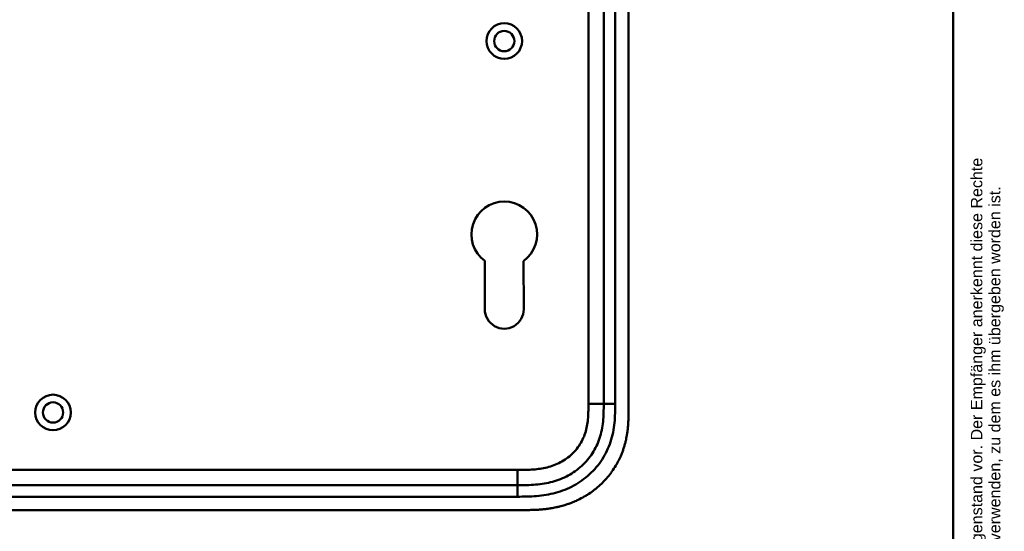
# Model space of a CAD drawing. Header units: millimetres. Extents: x 20 to 833, y 20 to 574.
# Tile 8 of 9: x 576 to 833, y 270 to 404. Entities that reach past the tile are written whole.
import ezdxf
from ezdxf.enums import TextEntityAlignment as Align

# ---------------------------------------------------------------- set-up
doc = ezdxf.new("R2010")
doc.units = ezdxf.units.MM
doc.header["$LTSCALE"] = 2
for name, color, linetype, lineweight in [('Sichtbare Kanten(DIN)', 7, 'Continuous', 50), ('Sichtbare tangentiale Kanten(DIN)', 7, 'Continuous', 50), ('Skizziergeometrie(DIN)', 7, 'Continuous', 50), ('Symbole(DIN)', 7, 'Continuous', 25)]:
    doc.layers.add(name, color=color, linetype=linetype, lineweight=lineweight)
doc.styles.add('Aktuell-DIN', font='arial.ttf')
doc.styles.add('Textstil10', font='arial.ttf')
doc.styles.add('Textstil41', font='arial.ttf', dxfattribs={"width": 0.8})
doc.styles.add('Textstil83', font='arial.ttf', dxfattribs={"width": 0.8})

# ---------------------------------------------------------------- blocks, each defined once
blk = doc.blocks.new('Ränder Standardrahmen')
at = {"layer": 'Skizziergeometrie(DIN)', "flags": 128}
blk.add_lwpolyline([(10, 10), (10, 287), (410, 287), (410, 10), (10, 10)], dxfattribs=at)
blk = doc.blocks.new('Schriftfelder Heusser')
at = {"layer": 'Symbole(DIN)', "color": 7, "insert": (293.33, 191.7), "char_height": 1.5, "width": 182.3003, "attachment_point": 1, "rotation": 90, "line_spacing_factor": 0.944221, "style": 'Aktuell-DIN'}
blk.add_mtext('\\fArial|b0|i0;\\H1.5000;Die Schlossfabrik Heusser AG ist Eigentümerin dieses Dokumentes und behält sich alle Rechte an diesem und dem dargestellten Gegenstand vor. Der Empfänger anerkennt diese Rechte\\Pund wird das Dokument nicht ohne schriftliche Ermächtigung der Eigentümerin Dritten zugänglich machen oder zu anderen Zwecken verwenden, zu dem es ihm übergeben worden ist.\\P ', dxfattribs=at)
at = {"layer": 'Symbole(DIN)', "color": 179, "true_color": 0x262659, "style": 'Textstil10'}
blk.add_attdef('ERSTELLUNGSDATUM_001', (217.23, 218.29), '', height=2, dxfattribs=at)
at = {"layer": 'Symbole(DIN)', "color": 179, "true_color": 0x262659}
for tag, height, style, p in [('AUTOR', 2.49, 'Aktuell-DIN', (240.03, 219.26)), ('KONTROLLDATUM', 2, 'Textstil10', (217.42, 215.04)), ('KONTROLLIERT_VON', 2, 'Textstil10', (239.98, 215.05))]:
    blk.add_attdef(tag, text='', height=height, dxfattribs=dict(at, style=style)).set_placement(p, align=Align.MIDDLE_LEFT)
at = {"layer": 'Symbole(DIN)', "color": 7, "style": 'Textstil83', "width": 0.8}
blk.add_attdef('Anfänglicher_Ansichtsmaßstab_001', (281.57, 213.34), '', height=2.3, dxfattribs=at)
at = {"layer": 'Symbole(DIN)', "color": 179, "true_color": 0x262659, "style": 'Textstil10'}
blk.add_attdef('PROJEKT', text='', height=2, dxfattribs=at).set_placement((217.77, 209.72), align=Align.BOTTOM_LEFT)
at = {"layer": 'Symbole(DIN)', "color": 7, "style": 'Textstil41', "width": 0.8}
blk.add_attdef('STATUS', text='', height=5, dxfattribs=at).set_placement((284.53, 195.86), align=Align.MIDDLE_CENTER)

msp = doc.modelspace()

# ---------------------------------------------------------------- linework, layer by layer
at = {"layer": 'Sichtbare Kanten(DIN)'}
for p, q in [((728.649, 303.628), (728.649, 493.059)), ((735.149, 302.628), (735.149, 494.059)), ((697.549, 328.329), (697.569, 340.904)), ((707.706, 340.888), (707.749, 328.338)), ((561.187, 282.343), (706.111, 282.343)), ((548.188, 275.843), (707.11, 275.843))]:
    msp.add_line(p, q, dxfattribs=at)
for centre, radius in [((702.649, 398.343), 4.65), ((702.649, 398.343), 2.65), ((584.649, 301.343), 4.65), ((584.649, 301.343), 2.65)]:
    msp.add_circle(centre, radius, dxfattribs=at)
for centre, radius, start, end in [((702.649, 347.843), 8.6, 306.01959, 233.79375), ((702.649, 328.321), 5.1, 179.90875, 0.19467)]:
    msp.add_arc(centre, radius, start, end, dxfattribs=at)
for points, knots in [([(706.111, 282.343), (706.916, 282.343), (708.512, 282.345), (710.849, 282.452), (713.115, 282.728), (716.032, 283.366), (719.466, 284.728), (723.05, 287.271), (725.881, 290.613), (727.44, 293.892), (728.187, 296.72), (728.517, 298.938), (728.647, 301.244), (728.649, 302.828), (728.649, 303.628)], [18.3883596, 18.3883596, 18.3883596, 18.3883596, 18.6318617, 18.875363, 19.1188643, 19.3623656, 19.8493681, 20.3363707, 20.8233732, 21.3103757, 21.553877, 21.7973783, 22.0408796, 22.2843823, 22.2843823, 22.2843823, 22.2843823]), ([(707.11, 275.843), (707.708, 275.843), (708.759, 275.844), (709.97, 275.869), (710.883, 275.904), (711.492, 275.937), (712.255, 275.991), (712.866, 276.046), (713.629, 276.129), (714.24, 276.209), (715.155, 276.35), (716.066, 276.52), (717.272, 276.798), (718.169, 277.046), (719.057, 277.327), (719.643, 277.531), (720.515, 277.861), (721.373, 278.224), (722.635, 278.829), (723.724, 279.433), (725.039, 280.266), (726.05, 280.994), (727.258, 281.977), (728.175, 282.822), (729.256, 283.945), (730.064, 284.897), (730.998, 286.145), (731.683, 287.191), (732.376, 288.414), (732.794, 289.252), (733.177, 290.107), (733.413, 290.685), (733.687, 291.415), (733.887, 292.007), (734.113, 292.752), (734.276, 293.353), (734.494, 294.26), (734.676, 295.174), (734.864, 296.399), (734.966, 297.319), (735.041, 298.237), (735.079, 298.849), (735.113, 299.612), (735.13, 300.22), (735.143, 300.977), (735.149, 301.73), (735.149, 302.329), (735.149, 302.628)], [0.00000945, 0.00000945, 0.00000945, 0.00000945, 0.04167564, 0.07292528, 0.08334182, 0.10417491, 0.11459146, 0.13542455, 0.1458411, 0.16667419, 0.17709074, 0.20834038, 0.22917347, 0.26042311, 0.27083965, 0.29167275, 0.30208929, 0.33333893, 0.35417202, 0.39583821, 0.4166713, 0.45833749, 0.47917058, 0.52083676, 0.54166985, 0.58333604, 0.60416913, 0.64583532, 0.66666841, 0.69791805, 0.70833459, 0.72916769, 0.73958423, 0.76041733, 0.77083387, 0.79166696, 0.80208351, 0.83333315, 0.85416624, 0.88541588, 0.89583243, 0.91666552, 0.92708206, 0.94791516, 0.9583317, 0.9791648, 0.99999789, 0.99999789, 0.99999789, 0.99999789])]:
    msp.add_open_spline(points, degree=3, knots=knots, dxfattribs=at)
at = {"layer": 'Sichtbare tangentiale Kanten(DIN)'}
for p, q in [((724.649, 303.628), (724.649, 493.059)), ((731.649, 493.059), (731.649, 303.628)), ((724.649, 303.628), (728.649, 303.628)), ((728.649, 303.628), (731.649, 303.628)), ((561.187, 286.343), (706.111, 286.343)), ((706.111, 286.343), (706.111, 282.343)), ((706.111, 282.343), (706.111, 279.343)), ((706.111, 279.343), (561.187, 279.343))]:
    msp.add_line(p, q, dxfattribs=at)
for points, knots in [([(706.111, 286.343), (706.274, 286.343), (706.438, 286.343), (706.602, 286.343), (707.044, 286.344), (707.487, 286.346), (707.93, 286.352), (708.082, 286.354), (708.234, 286.357), (708.387, 286.361), (708.463, 286.362), (708.539, 286.364), (708.615, 286.366), (708.691, 286.368), (708.767, 286.371), (708.847, 286.373), (709.157, 286.383), (709.451, 286.396), (709.757, 286.414), (709.764, 286.414), (709.771, 286.415), (709.779, 286.415), (710.396, 286.451), (710.984, 286.503), (711.577, 286.579), (711.586, 286.58), (711.596, 286.581), (711.605, 286.582), (712.205, 286.66), (712.797, 286.761), (713.387, 286.892), (713.392, 286.893), (713.398, 286.894), (713.403, 286.896), (714.002, 287.03), (714.599, 287.196), (715.178, 287.394), (715.182, 287.395), (715.185, 287.396), (715.188, 287.398), (715.775, 287.599), (716.356, 287.837), (716.915, 288.11), (717.474, 288.383), (718.019, 288.693), (718.538, 289.037), (719.058, 289.382), (719.556, 289.763), (720.024, 290.174), (720.494, 290.589), (720.939, 291.041), (721.345, 291.517), (721.749, 291.992), (722.122, 292.5), (722.453, 293.028), (722.782, 293.553), (723.076, 294.106), (723.325, 294.671), (723.572, 295.23), (723.781, 295.813), (723.951, 296.402), (723.952, 296.406), (723.953, 296.41), (723.954, 296.414), (724.12, 296.992), (724.249, 297.579), (724.347, 298.173), (724.349, 298.182), (724.35, 298.191), (724.352, 298.2), (724.448, 298.789), (724.514, 299.378), (724.56, 299.995), (724.56, 300.002), (724.561, 300.01), (724.561, 300.017), (724.584, 300.322), (724.6, 300.616), (724.612, 300.917), (724.625, 301.227), (724.633, 301.536), (724.638, 301.844), (724.649, 302.44), (724.649, 303.035), (724.649, 303.628)], [0, 0, 0, 0, 0.0490671, 0.0490671, 0.0490671, 0.1818725, 0.1818725, 0.1818725, 0.2275822, 0.2275822, 0.2275822, 0.2504376, 0.2504376, 0.2504376, 0.2732931, 0.2732931, 0.2732931, 0.3625526, 0.3625526, 0.3625526, 0.3647147, 0.3647147, 0.3647147, 0.5447737, 0.5447737, 0.5447737, 0.5475879, 0.5475879, 0.5475879, 0.7297386, 0.7297386, 0.7297386, 0.7313885, 0.7313885, 0.7313885, 0.9165146, 0.9165146, 0.9165146, 0.9175992, 0.9175992, 0.9175992, 1.1050076, 1.1050076, 1.1050076, 1.2924792, 1.2924792, 1.2924792, 1.4799717, 1.4799717, 1.4799717, 1.6686885, 1.6686885, 1.6686885, 1.8566662, 1.8566662, 1.8566662, 2.0435313, 2.0435313, 2.0435313, 2.2286199, 2.2286199, 2.2286199, 2.2299464, 2.2299464, 2.2299464, 2.4117448, 2.4117448, 2.4117448, 2.4144628, 2.4144628, 2.4144628, 2.594816, 2.594816, 2.594816, 2.5970115, 2.5970115, 2.5970115, 2.6862568, 2.6862568, 2.6862568, 2.7781066, 2.7781066, 2.7781066, 2.9561096, 2.9561096, 2.9561096, 2.9561096]), ([(731.649, 303.628), (731.649, 302.828), (731.648, 301.181), (731.507, 298.647), (731.133, 296.124), (730.267, 292.834), (728.429, 288.966), (725.096, 285.033), (720.904, 282.062), (716.926, 280.488), (713.609, 279.765), (711.087, 279.458), (708.563, 279.344), (706.916, 279.343), (706.111, 279.343)], [18.388359, 18.388359, 18.388359, 18.388359, 18.6318621, 18.8753634, 19.1188646, 19.3623659, 19.8493685, 20.336371, 20.8233735, 21.3103761, 21.5538774, 21.7973786, 22.0408799, 22.2843826, 22.2843826, 22.2843826, 22.2843826])]:
    msp.add_open_spline(points, degree=3, knots=knots, dxfattribs=at)

# ---------------------------------------------------------------- block references
at = {"xscale": 2, "yscale": 2, "zscale": 2}
for name, p in [('Ränder Standardrahmen', (0, 0)), ('Schriftfelder Heusser', (238, -362.833))]:
    msp.add_blockref(name, p, dxfattribs=at)

doc.saveas('drawing.dxf')
